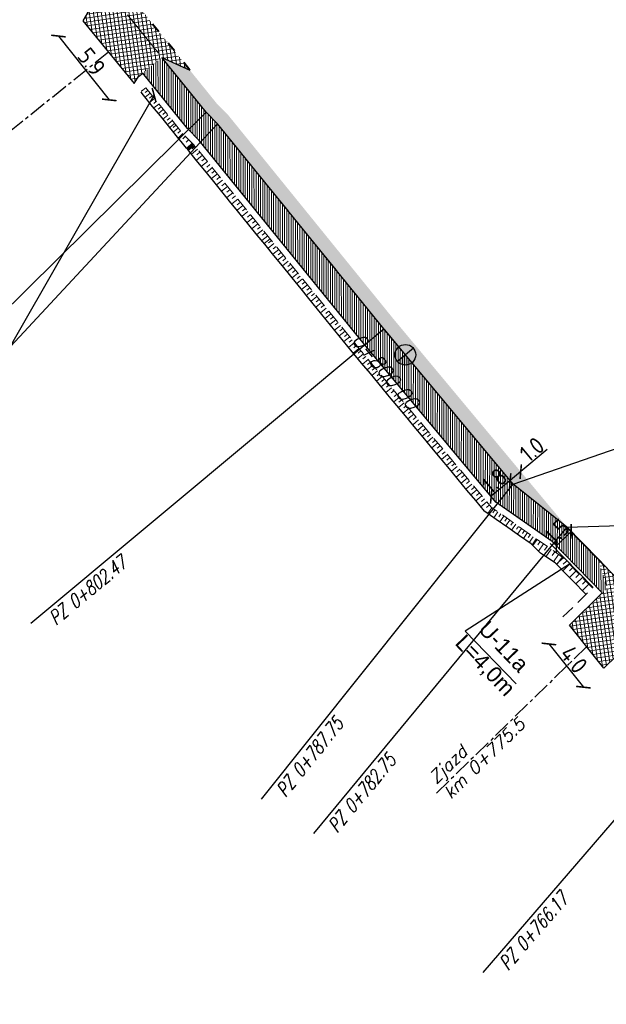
# Model space of a CAD drawing. Header units: metres. Extents: x 8431043 to 8456388, y 5766167 to 5771876.
# Tile 9 of 29: x 8433736 to 8433779, y 5770444 to 5770516. Entities that reach past the tile are written whole.
import ezdxf

# ---------------------------------------------------------------- set-up
doc = ezdxf.new("R2010")
doc.units = ezdxf.units.M
for name, pattern in [('4011', [6, 4, -2]), ('ACAD_ISO03W100', [30, 12, -18]), ('ACAD_ISO10W100', [18, 12, -3, 0, -3]), ('CENTER', [2, 1.25, -0.25, 0.25, -0.25]), ('CIĄGŁA', [0])]:
    doc.linetypes.add(name, pattern=pattern)
for name, color, linetype, lineweight in [('_OPISY', 7, 'Continuous', 25), ('brud', 255, 'CIĄGŁA', 30), ('hatch kostka', 210, 'Continuous', 9), ('kreskowanie skarp', 250, 'Continuous', 15), ('U12-a', 244, 'bariery + zagosp pasa dzielącego$0$FENCELINE2', 35), ('WYMIARY', 253, 'Continuous', 13), ('Zalacznik_3_Rowy DW837|Zalacznik_3_Rowy DW837|zdi pobocze', 250, '4011', 18), ('zdi krawężnik', 253, 'Continuous', 40), ('zdi krawężnik na trapezowy', 253, 'ACAD_ISO03W100', 40), ('zdi_obrzeze chodnikowe 8x30', 6, 'Continuous', 30)]:
    doc.layers.add(name, color=color, linetype=linetype, lineweight=lineweight)
for name, color, linetype in [('C-DROGI-SYTUACJA', 7, 'Continuous'), ('C-DROGI-SYTUACJA-ETYKIETY', 1, 'Continuous'), ('DRO_Podzespół', 7, 'Continuous'), ('S-5_opis_hektometr', 20, 'Continuous'), ('S-5_opis_pkt_geometrycznych', 20, 'Continuous'), ('S-5_opis_Zjazd_ist_L', 7, 'Continuous')]:
    doc.layers.add(name, color=color, linetype=linetype)
doc.layers.add('hatch zdi chodniki', color=7, linetype='Continuous', lineweight=0, true_color=0x8345ba)
doc.styles.add('! rom po 1.8mm', font='romans.shx', dxfattribs={"width": 0.75, "oblique": 15})
doc.styles.add('! romans poch 1.8 mm szer 1', font='romans.shx', dxfattribs={"oblique": 15, "height": 1.8})
doc.styles.add('ISOCP', font='geniso.shx')
doc.styles.add('własny_500', font='isocp.shx', dxfattribs={"width": 0.9, "height": 1.2})
doc.linetypes.add('bariery + zagosp pasa dzielącego$0$FENCELINE2', pattern='A,0.25,-0.1,[132,ltypeshp.shx,S=0.1,R=0,X=-0.1,Y=0],-0.1,1', length=1.45)
doc.dimstyles.new('kopia własny 500', dxfattribs={"dimtxt": 1.2, "dimasz": 0.8, "dimexe": 0.1795, "dimexo": 0.0625, "dimgap": 0.09, "dimtad": 3, "dimdec": 1, "dimzin": 0, "dimdsep": 46, "dimtxsty": 'własny_500', "dimblk": 'ARCHTICK', "dimcen": 0.09, "dimaunit": 2, "dimadec": 4, "dimazin": 0, "dimtfac": 1, "dimtdec": 1, "dimtofl": 0, "dimtmove": 2, "dimatfit": 3, "dimldrblk": 'ARCHTICK', "dimfxl": 1, "dimtolj": 1, "dimtzin": 0, "dimarcsym": 0})
pattern_1 = [(8.367146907, (0, 0), (-0.041581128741, 0.282708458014), []), (98.367146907, (0, 0), (-0.282708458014, -0.041581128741), [])]

# ---------------------------------------------------------------- blocks, each defined once
blk = doc.blocks.new('_ARCHTICK')
at = {"color": 0, "linetype": 'ByBlock', "const_width": 0.15}
blk.add_lwpolyline([(-0.5, -0.5), (0.5, 0.5)], dxfattribs=at)
blk = doc.blocks.new('*D61')
at = {"layer": 'Defpoints', "color": 0, "transparency": 16777216}
for p in [(8433776.22, 5770478.9), (8433775.146, 5770477.853), (8433775.449, 5770477.543)]:
    blk.add_point(p, dxfattribs=at)
at = {"layer": 'WYMIARY', "color": 0, "lineweight": -2, "transparency": 16777216}
blk.add_line((8433776.522, 5770478.59), (8433775.449, 5770477.543), dxfattribs=at)
at = {"layer": 'WYMIARY', "color": 0, "lineweight": -2, "transparency": 16777216, "xscale": 0.75, "yscale": 0.75, "zscale": 0.75}
for p, rotation in [((8433776.522, 5770478.59), 44.2914742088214), ((8433775.449, 5770477.543), 224.2914742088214)]:
    blk.add_blockref('_ARCHTICK', p, dxfattribs=dict(at, rotation=rotation))
at = {"layer": 'WYMIARY', "color": 0, "transparency": 16777216, "insert": (8433775.486, 5770478.578), "char_height": 1.25, "attachment_point": 5, "rotation": 44.29147, "style": 'ISOCP'}
blk.add_mtext('\\A1;1.5', dxfattribs=at)
blk = doc.blocks.new('*D68')
at = {"layer": 'Defpoints', "color": 0, "transparency": 16777216}
for p in [(8433772.881, 5770482.903), (8433772.088, 5770482.293), (8433772.113, 5770482.263)]:
    blk.add_point(p, dxfattribs=at)
at = {"layer": 'WYMIARY', "color": 0, "lineweight": -2, "transparency": 16777216}
for p, q in [((8433774.776, 5770484.535), (8433772.856, 5770482.934)), ((8433772.856, 5770482.934), (8433772.088, 5770482.293))]:
    blk.add_line(p, q, dxfattribs=at)
at = {"layer": 'WYMIARY', "color": 0, "lineweight": -2, "transparency": 16777216, "xscale": 0.75, "yscale": 0.75, "zscale": 0.75}
for p, rotation in [((8433772.856, 5770482.934), 39.82801655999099), ((8433772.088, 5770482.293), 219.8280165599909)]:
    blk.add_blockref('_ARCHTICK', p, dxfattribs=dict(at, rotation=rotation))
at = {"layer": 'WYMIARY', "color": 0, "transparency": 16777216, "insert": (8433773.673, 5770484.546), "char_height": 1.25, "attachment_point": 5, "rotation": 39.82802, "style": 'ISOCP'}
blk.add_mtext('\\A1;1.0', dxfattribs=at)
blk = doc.blocks.new('*D69')
at = {"layer": 'Defpoints', "color": 0, "transparency": 16777216}
for p in [(8433772.113, 5770482.263), (8433770.706, 5770481.14), (8433770.706, 5770481.14)]:
    blk.add_point(p, dxfattribs=at)
at = {"layer": 'WYMIARY', "color": 0, "lineweight": -2, "transparency": 16777216}
blk.add_line((8433772.088, 5770482.293), (8433770.706, 5770481.14), dxfattribs=at)
at = {"layer": 'WYMIARY', "color": 0, "lineweight": -2, "transparency": 16777216, "xscale": 0.75, "yscale": 0.75, "zscale": 0.75}
for p, rotation in [((8433772.088, 5770482.293), 39.82801655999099), ((8433770.706, 5770481.14), 219.8280165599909)]:
    blk.add_blockref('_ARCHTICK', p, dxfattribs=dict(at, rotation=rotation))
at = {"layer": 'WYMIARY', "color": 0, "transparency": 16777216, "insert": (8433770.939, 5770482.266), "char_height": 1.25, "attachment_point": 5, "rotation": 39.82802, "style": 'ISOCP'}
blk.add_mtext('\\A1;1.8', dxfattribs=at)
blk = doc.blocks.new('*D74')
at = {"layer": 'Defpoints', "color": 0, "transparency": 16777216}
for p in [(8434749.828, 5771876.32), (8434750.943, 5771875.576), (8432377.706, 5768319.94)]:
    blk.add_point(p, dxfattribs=at)
at = {"layer": 'WYMIARY', "color": 0, "lineweight": -2, "transparency": 16777216}
blk.add_line((8432378.821, 5768319.196), (8434750.943, 5771875.576), dxfattribs=at)
at = {"layer": 'WYMIARY', "color": 0, "lineweight": -2, "transparency": 16777216, "xscale": 0.75, "yscale": 0.75, "zscale": 0.75}
for p, rotation in [((8434750.943, 5771875.576), 56.2965312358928), ((8432378.821, 5768319.196), 236.2965312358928)]:
    blk.add_blockref('_ARCHTICK', p, dxfattribs=dict(at, rotation=rotation))
at = {"layer": 'WYMIARY', "color": 0, "transparency": 16777216, "insert": (8433564.287, 5770097.783), "char_height": 1.25, "attachment_point": 5, "rotation": 56.29653, "style": 'ISOCP'}
blk.add_mtext('\\A1;4274.9', dxfattribs=at)
blk = doc.blocks.new('*D79')
at = {"layer": 'Defpoints', "color": 0, "transparency": 16777216}
for p in [(8433744.732, 5770511.15), (8433746.186, 5770510.317), (8432489.597, 5768319.94)]:
    blk.add_point(p, dxfattribs=at)
at = {"layer": 'WYMIARY', "color": 0, "lineweight": -2, "transparency": 16777216}
blk.add_line((8432491.051, 5768319.107), (8433746.186, 5770510.317), dxfattribs=at)
at = {"layer": 'WYMIARY', "color": 0, "lineweight": -2, "transparency": 16777216, "xscale": 0.75, "yscale": 0.75, "zscale": 0.75}
for p, rotation in [((8433746.186, 5770510.317), 60.19574053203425), ((8432491.051, 5768319.107), 240.1957405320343)]:
    blk.add_blockref('_ARCHTICK', p, dxfattribs=dict(at, rotation=rotation))
at = {"layer": 'WYMIARY', "color": 0, "transparency": 16777216, "insert": (8433117.998, 5769415.068), "char_height": 1.25, "attachment_point": 5, "rotation": 60.19574, "style": 'ISOCP'}
blk.add_mtext('\\A1;2525.2', dxfattribs=at)
blk = doc.blocks.new('*U80')
at = {"layer": 'C-DROGI-SYTUACJA', "color": 1, "linetype": 'ACAD_ISO10W100', "lineweight": 13, "ltscale": 0.3}
for p, q in [((8433749.963, 5770509.073), (8433698.344, 5770573.069)), ((8433750.804, 5770508.222), (8433749.963, 5770509.073)), ((8433762.888, 5770493.325), (8433750.804, 5770508.222)), ((8433772.314, 5770482.022), (8433762.888, 5770493.325)), ((8433776.22, 5770478.9), (8433772.314, 5770482.022)), ((8433787.8, 5770467.03), (8433776.22, 5770478.9))]:
    blk.add_line(p, q, dxfattribs=at)
at = {"layer": 'C-DROGI-SYTUACJA', "color": 253, "linetype": 'ACAD_ISO03W100', "lineweight": 13, "ltscale": 0.1}
for p, q in [((8433749.963, 5770509.073), (8433749.963, 5770509.073)), ((8433749.963, 5770509.073), (8433749.963, 5770509.073)), ((8433750.804, 5770508.222), (8433750.804, 5770508.222)), ((8433750.804, 5770508.222), (8433750.804, 5770508.222)), ((8433762.888, 5770493.325), (8433762.888, 5770493.325)), ((8433762.888, 5770493.325), (8433762.888, 5770493.325)), ((8433772.314, 5770482.022), (8433772.314, 5770482.022)), ((8433772.314, 5770482.022), (8433772.314, 5770482.022)), ((8433776.22, 5770478.9), (8433776.22, 5770478.9)), ((8433776.22, 5770478.9), (8433776.22, 5770478.9))]:
    blk.add_line(p, q, dxfattribs=at)
blk = doc.blocks.new('symbol hektometru sytuacja')
at = {"layer": 'S-5_opis_hektometr'}
blk.add_hatch(color=1, dxfattribs=at).paths.add_polyline_path([(0, 0.5, 0.414214), (-0.5, 0, 0.414214), (0, -0.5)])
at = {"layer": 'S-5_opis_hektometr', "color": 1}
blk.add_lwpolyline([(0, -0.5), (0, 0.5)], dxfattribs=at)
blk.add_circle((0, 0), 0.5, dxfattribs=at)
blk = doc.blocks.new('*U81')
at = {"layer": 'S-5_opis_hektometr', "color": 1, "linetype": 'Continuous', "lineweight": -3, "xscale": 1.5, "yscale": 1.5, "zscale": 1.5, "rotation": 129.8280165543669}
blk.add_blockref('symbol hektometru sytuacja', (8433764.469, 5770491.429), dxfattribs=at)
at = {"layer": 'S-5_opis_hektometr', "color": 7, "linetype": 'Continuous', "lineweight": -3, "insert": (8433763.413, 5770490.549), "char_height": 1, "attachment_point": 2, "rotation": 309.82802, "style": '! romans poch 1.8 mm szer 1'}
blk.add_mtext('0+800.00', dxfattribs=at)
blk = doc.blocks.new('dfff')
at = {"layer": 'S-5_opis_pkt_geometrycznych', "color": 20, "linetype": 'Continuous', "lineweight": -3}
for p, q in [((8433726.237, 5770485.626), (8433749.963, 5770509.073)), ((8433728.066, 5770483.816), (8433750.804, 5770508.222)), ((8433737.215, 5770471.914), (8433762.888, 5770493.325)), ((8433754.007, 5770459.117), (8433772.314, 5770482.022)), ((8433757.796, 5770456.618), (8433776.223, 5770478.904)), ((8433770.115, 5770446.517), (8433787.8, 5770467.03))]:
    blk.add_line(p, q, dxfattribs=at)
at = {"layer": 'C-DROGI-SYTUACJA', "color": 7, "linetype": 'Continuous', "lineweight": -3}
blk.add_blockref('*U80', (0, 0), dxfattribs=at)
at = {"layer": 'C-DROGI-SYTUACJA-ETYKIETY', "color": 4, "linetype": 'Continuous', "lineweight": 35}
blk.add_blockref('*U81', (0, 0), dxfattribs=at)
at = {"layer": 'S-5_opis_pkt_geometrycznych', "color": 20, "linetype": 'Continuous', "lineweight": -3, "char_height": 1, "attachment_point": 3, "style": '! rom po 1.8mm'}
for s, insert, rotation in [('{\\C256;PZ 0+802.47}', (8433743.649, 5770476.872), 39.82802), ('{\\C256;PZ 0+787.75}', (8433759.241, 5770465.165), 51.36498), ('{\\C256;PZ 0+782.75}', (8433763.079, 5770462.517), 50.41454), ('{\\C256;PZ 0+766.17}', (8433775.633, 5770452.439), 49.23425)]:
    blk.add_mtext(s, dxfattribs=dict(at, insert=insert, rotation=rotation))
blk = doc.blocks.new('dfggg')
at = {"layer": 'S-5_opis_Zjazd_ist_L', "color": 1, "linetype": 'CENTER', "lineweight": -3}
for p, q in [((8433742.871, 5770513.436), (8433726.592, 5770500.305)), ((8433777.649, 5770470.208), (8433766.674, 5770459.501))]:
    blk.add_line(p, q, dxfattribs=at)
at = {"layer": 'S-5_opis_Zjazd_ist_L', "color": 1, "linetype": 'Continuous', "lineweight": -3, "insert": (8433766.916, 5770459.952), "char_height": 0.9, "attachment_point": 4, "rotation": 44.29147, "style": '! romans poch 1.8 mm szer 1'}
blk.add_mtext('Zjazd\\Pkm 0+775.5', dxfattribs=at)
blk = doc.blocks.new('*D89')
at = {"layer": 'Defpoints', "color": 0, "transparency": 16777216}
for p in [(8433775.344, 5770470.753), (8433777.416, 5770467.264), (8433777.852, 5770467.611)]:
    blk.add_point(p, dxfattribs=at)
at = {"layer": 'WYMIARY', "color": 0, "lineweight": -2, "transparency": 16777216}
blk.add_line((8433774.908, 5770470.405), (8433777.416, 5770467.264), dxfattribs=at)
at = {"layer": 'WYMIARY', "color": 0, "lineweight": -2, "transparency": 16777216, "xscale": 0.75, "yscale": 0.75, "zscale": 0.75}
for p, rotation in [((8433774.908, 5770470.405), 128.5993203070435), ((8433777.416, 5770467.264), 308.5993203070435)]:
    blk.add_blockref('_ARCHTICK', p, dxfattribs=dict(at, rotation=rotation))
at = {"layer": 'WYMIARY', "color": 0, "transparency": 16777216, "insert": (8433776.721, 5770469.281), "char_height": 1.25, "attachment_point": 5, "rotation": 308.59932, "style": 'ISOCP'}
blk.add_mtext('\\A1;4.0', dxfattribs=at)
blk = doc.blocks.new('*D90')
at = {"layer": 'Defpoints', "color": 0, "transparency": 16777216}
for p in [(8433739.94, 5770515.171), (8433742.927, 5770509.962), (8433743.639, 5770510.53)]:
    blk.add_point(p, dxfattribs=at)
at = {"layer": 'WYMIARY', "color": 0, "lineweight": -2, "transparency": 16777216}
blk.add_line((8433739.228, 5770514.604), (8433742.927, 5770509.962), dxfattribs=at)
at = {"layer": 'WYMIARY', "color": 0, "lineweight": -2, "transparency": 16777216, "xscale": 0.75, "yscale": 0.75, "zscale": 0.75}
for p, rotation in [((8433739.228, 5770514.604), 128.551653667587), ((8433742.927, 5770509.962), 308.551653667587)]:
    blk.add_blockref('_ARCHTICK', p, dxfattribs=dict(at, rotation=rotation))
at = {"layer": 'WYMIARY', "color": 0, "transparency": 16777216, "insert": (8433741.637, 5770512.729), "char_height": 1.25, "attachment_point": 5, "rotation": 308.55165, "style": 'ISOCP'}
blk.add_mtext('\\A1;5.9', dxfattribs=at)

msp = doc.modelspace()

# ---------------------------------------------------------------- hatches: boundary and pattern name
at = {"layer": 'hatch kostka', "linetype": 'Continuous', "lineweight": 5, "true_color": 0xfecc66}
h = msp.add_hatch(dxfattribs=at)
h.set_pattern_fill('ANSI37', color=31, scale=0.09, angle=-36.63285)
h.set_pattern_definition(pattern_1)
h.paths.add_polyline_path([(8433742.555, 5770519.85), (8433743.033, 5770517.666), (8433741.341, 5770516.301), (8433741.011, 5770515.722), (8433744.732, 5770511.15), (8433745.04, 5770511.66), (8433746.759, 5770513.046), (8433748.793, 5770512.117)])
h = msp.add_hatch(dxfattribs=at)
h.set_pattern_fill('ANSI37', color=31, scale=0.09, angle=-36.63285)
h.set_pattern_definition(pattern_1)
h.paths.add_polyline_path([(8433778.468, 5770476.595), (8433779.149, 5770474.465), (8433776.395, 5770471.778), (8433778.903, 5770468.637), (8433781.943, 5770471.602), (8433784.055, 5770470.869)])
at = {"layer": 'hatch zdi chodniki', "lineweight": 13, "transparency": 33554687}
h = msp.add_hatch(dxfattribs=at)
h.set_pattern_fill('DOTS', color=3, scale=0.13, style=0)
h.paths.add_polyline_path([(8434399.778, 5770199.497), (8434397.542, 5770199.451), (8434404.65, 5770196.076), (8434410.195, 5770192.799), (8434410.679, 5770193.675), (8434405.12, 5770196.96)])
h.paths.add_polyline_path([(8434361.004, 5770214.907), (8434358.792, 5770214.579), (8434372.966, 5770209.937), (8434379.651, 5770207.381), (8434392.527, 5770201.833), (8434391.103, 5770203.535), (8434380.028, 5770208.307), (8434373.3, 5770210.88)])
h.paths.add_polyline_path([(8434291.477, 5770237.592), (8434289.272, 5770237.22), (8434294.219, 5770235.709), (8434304.064, 5770232.504), (8434352.975, 5770216.485), (8434351.386, 5770218.057), (8434304.375, 5770233.454), (8434294.52, 5770236.663)])
h.paths.add_polyline_path([(8434266.018, 5770244.733), (8434265.639, 5770244.676), (8434266.015, 5770244.554)])
h.paths.add_polyline_path([(8434267.85, 5770245.01), (8434266.018, 5770244.733), (8434266.015, 5770244.554), (8434270.421, 5770243.126), (8434280.902, 5770239.775), (8434284.092, 5770238.801), (8434282.471, 5770240.342), (8434281.2, 5770240.73), (8434270.728, 5770244.077)])
h.paths.add_polyline_path([(8434149.083, 5770283.339), (8434146.907, 5770283.089), (8434157.392, 5770279.145), (8434183.652, 5770271.152), (8434226.176, 5770257.466), (8434259.239, 5770246.75), (8434257.644, 5770248.318), (8434226.484, 5770258.418), (8434183.951, 5770272.107), (8434157.714, 5770280.092)])
h.paths.add_polyline_path([(8434094.662, 5770300.267), (8434093.121, 5770301.888), (8434084.6, 5770304.97), (8434081.22, 5770305.98), (8434077.409, 5770307.545), (8434076.937, 5770306.658), (8434080.886, 5770305.036), (8434084.287, 5770304.02)])
h.paths.add_polyline_path([(8434101.584, 5770298.826), (8434099.363, 5770298.566), (8434102.578, 5770297.403), (8434143.622, 5770284.325), (8434142.025, 5770285.883), (8434102.9, 5770298.35)])
h.paths.add_polyline_path([(8434011.442, 5770340.526), (8434009.246, 5770340.649), (8434010.908, 5770339.677), (8434013.388, 5770338.368), (8434047.859, 5770319.647), (8434066.478, 5770310.954), (8434076.937, 5770306.658), (8434077.409, 5770307.545), (8434066.88, 5770311.87), (8434048.31, 5770320.54), (8434013.86, 5770339.25)])
h.paths.add_polyline_path([(8433944.318, 5770376.595), (8433943.2, 5770376.62), (8433960.092, 5770367.69), (8433982.782, 5770355.08), (8434001.014, 5770345.462), (8434003.204, 5770344.181), (8434001.72, 5770345.655), (8433983.02, 5770355.52), (8433960.33, 5770368.13)])
h.paths.add_polyline_path([(8433914.677, 5770392.394), (8433913.214, 5770393.847), (8433905.528, 5770398.422), (8433905.33, 5770397.958)])
h.paths.add_polyline_path([(8433921.024, 5770389.198), (8433919.05, 5770389.792), (8433925.145, 5770386.164), (8433938.994, 5770378.843), (8433938.344, 5770379.752), (8433925.39, 5770386.6)])
h.paths.add_polyline_path([(8433893.006, 5770405.515), (8433891.889, 5770405.573), (8433905.229, 5770398.018), (8433905.33, 5770397.958), (8433905.528, 5770398.422), (8433905.48, 5770398.45)])
h.paths.add_polyline_path([(8433748.793, 5770512.117), (8433746.759, 5770513.046), (8433749.963, 5770509.073), (8433750.804, 5770508.222), (8433762.888, 5770493.325), (8433772.314, 5770482.022), (8433776.22, 5770478.9), (8433763.66, 5770493.96), (8433751.55, 5770508.89), (8433750.71, 5770509.74)])
h.paths.add_polyline_path([(8433727.509, 5770538.504), (8433725.475, 5770539.433), (8433743.033, 5770517.666), (8433742.555, 5770519.85)])
h.paths.add_polyline_path([(8433643.852, 5770641.655), (8433643.086, 5770641.001), (8433643.107, 5770640.987), (8433645.761, 5770637.843), (8433649.935, 5770632.401), (8433664.242, 5770614.749), (8433677.279, 5770599.565), (8433683.772, 5770590.854), (8433698.344, 5770573.069), (8433722.133, 5770543.576), (8433721.656, 5770545.761), (8433699.12, 5770573.7), (8433684.56, 5770591.47), (8433678.06, 5770600.19), (8433665.01, 5770615.39), (8433650.72, 5770633.02), (8433646.54, 5770638.47)])
h.paths.add_polyline_path([(8433872.549, 5770415.777), (8433871.431, 5770415.767), (8433884.716, 5770409.271), (8433884.037, 5770410.16)])
h.paths.add_polyline_path([(8433866.271, 5770418.357), (8433865.628, 5770419.272), (8433817.16, 5770445.4), (8433804.671, 5770453.717), (8433807.358, 5770451.327), (8433816.902, 5770444.971)])
at = {"layer": 'hatch zdi chodniki', "lineweight": 18, "transparency": 33554687}
h = msp.add_hatch(dxfattribs=at)
h.set_pattern_fill('DOTS', color=3, scale=0.1, style=0)
h.paths.add_polyline_path([(8434399.778, 5770199.497), (8434397.542, 5770199.451), (8434404.65, 5770196.076), (8434410.195, 5770192.799), (8434410.679, 5770193.675), (8434405.12, 5770196.96)])
h.paths.add_polyline_path([(8434361.004, 5770214.907), (8434358.792, 5770214.579), (8434372.966, 5770209.937), (8434379.651, 5770207.381), (8434392.527, 5770201.833), (8434391.103, 5770203.535), (8434380.028, 5770208.307), (8434373.3, 5770210.88)])
h.paths.add_polyline_path([(8434291.477, 5770237.592), (8434289.272, 5770237.22), (8434294.219, 5770235.709), (8434304.064, 5770232.504), (8434352.975, 5770216.485), (8434351.386, 5770218.057), (8434304.375, 5770233.454), (8434294.52, 5770236.663)])
h.paths.add_polyline_path([(8434266.018, 5770244.733), (8434265.639, 5770244.676), (8434266.015, 5770244.554)])
h.paths.add_polyline_path([(8434267.85, 5770245.01), (8434266.018, 5770244.733), (8434266.015, 5770244.554), (8434270.421, 5770243.126), (8434280.902, 5770239.775), (8434284.092, 5770238.801), (8434282.471, 5770240.342), (8434281.2, 5770240.73), (8434270.728, 5770244.077)])
h.paths.add_polyline_path([(8434149.083, 5770283.339), (8434146.907, 5770283.089), (8434157.392, 5770279.145), (8434183.652, 5770271.152), (8434226.176, 5770257.466), (8434259.239, 5770246.75), (8434257.644, 5770248.318), (8434226.484, 5770258.418), (8434183.951, 5770272.107), (8434157.714, 5770280.092)])
h.paths.add_polyline_path([(8434094.662, 5770300.267), (8434093.121, 5770301.888), (8434084.6, 5770304.97), (8434081.22, 5770305.98), (8434077.409, 5770307.545), (8434076.937, 5770306.658), (8434080.886, 5770305.036), (8434084.287, 5770304.02)])
h.paths.add_polyline_path([(8434101.584, 5770298.826), (8434099.363, 5770298.566), (8434102.578, 5770297.403), (8434143.622, 5770284.325), (8434142.025, 5770285.883), (8434102.9, 5770298.35)])
h.paths.add_polyline_path([(8434011.442, 5770340.526), (8434009.246, 5770340.649), (8434010.908, 5770339.677), (8434013.388, 5770338.368), (8434047.859, 5770319.647), (8434066.478, 5770310.954), (8434076.937, 5770306.658), (8434077.409, 5770307.545), (8434066.88, 5770311.87), (8434048.31, 5770320.54), (8434013.86, 5770339.25)])
h.paths.add_polyline_path([(8433914.677, 5770392.394), (8433913.214, 5770393.847), (8433905.528, 5770398.422), (8433905.33, 5770397.958)])
h.paths.add_polyline_path([(8433921.024, 5770389.198), (8433919.05, 5770389.792), (8433925.145, 5770386.164), (8433938.994, 5770378.843), (8433938.344, 5770379.752), (8433925.39, 5770386.6)])
h.paths.add_polyline_path([(8433893.006, 5770405.515), (8433891.889, 5770405.573), (8433905.229, 5770398.018), (8433905.33, 5770397.958), (8433905.528, 5770398.422), (8433905.48, 5770398.45)])
h.paths.add_polyline_path([(8433748.793, 5770512.117), (8433746.759, 5770513.046), (8433749.963, 5770509.073), (8433750.804, 5770508.222), (8433762.888, 5770493.325), (8433772.314, 5770482.022), (8433776.22, 5770478.9), (8433763.66, 5770493.96), (8433751.55, 5770508.89), (8433750.71, 5770509.74)])
h.paths.add_polyline_path([(8433727.509, 5770538.504), (8433725.475, 5770539.433), (8433743.033, 5770517.666), (8433742.555, 5770519.85)])
h.paths.add_polyline_path([(8433643.867, 5770641.638), (8433643.102, 5770640.99), (8433643.107, 5770640.987), (8433645.761, 5770637.843), (8433649.935, 5770632.401), (8433664.242, 5770614.749), (8433677.279, 5770599.565), (8433683.772, 5770590.854), (8433698.344, 5770573.069), (8433722.133, 5770543.576), (8433721.656, 5770545.761), (8433699.12, 5770573.7), (8433684.56, 5770591.47), (8433678.06, 5770600.19), (8433665.01, 5770615.39), (8433650.72, 5770633.02), (8433646.54, 5770638.47)])
h.paths.add_polyline_path([(8433974.8, 5770359.516), (8433975.043, 5770359.953), (8433960.33, 5770368.13), (8433944.318, 5770376.595), (8433943.2, 5770376.62), (8433960.092, 5770367.69)])
h.paths.add_polyline_path([(8433872.549, 5770415.777), (8433871.431, 5770415.767), (8433884.716, 5770409.271), (8433884.037, 5770410.16)])
h.paths.add_polyline_path([(8433866.271, 5770418.357), (8433865.628, 5770419.272), (8433817.16, 5770445.4), (8433804.671, 5770453.717), (8433807.358, 5770451.327), (8433816.902, 5770444.971)])
at = {"layer": 'hatch zdi chodniki', "lineweight": 5}
h = msp.add_hatch(dxfattribs=at)
h.set_pattern_fill('ANSI31', color=256, scale=0.05, angle=45, style=0)
h.paths.add_polyline_path([(8433746.759, 5770513.046), (8433745.357, 5770511.916), (8433748.619, 5770507.872), (8433749.462, 5770507.02), (8433756.519, 5770498.32), (8433757.409, 5770500.08), (8433750.804, 5770508.222), (8433749.963, 5770509.073)])
h.paths.add_polyline_path([(8433720.732, 5770542.446), (8433722.133, 5770543.576), (8433698.344, 5770573.069), (8433683.772, 5770590.854), (8433679.311, 5770596.839), (8433677.795, 5770595.86), (8433682.353, 5770589.745), (8433696.947, 5770571.934)])
h.paths.add_polyline_path([(8433725.475, 5770539.433), (8433724.074, 5770538.303), (8433741.632, 5770516.535), (8433743.033, 5770517.666)])
h = msp.add_hatch(dxfattribs=at)
h.set_pattern_fill('ANSI31', color=256, scale=0.05, angle=45, style=0)
h.paths.add_polyline_path([(8433891.889, 5770405.573), (8433891.002, 5770404.006), (8433904.325, 5770396.461), (8433904.616, 5770396.288), (8433905.33, 5770397.958), (8433905.229, 5770398.018)])
h.paths.add_polyline_path([(8433804.438, 5770453.521), (8433802.868, 5770453.716), (8433802.605, 5770453.321), (8433803.88, 5770452.48)])
h.paths.add_polyline_path([(8433778.791, 5770474.116), (8433779.149, 5770474.465), (8433778.468, 5770476.595), (8433776.22, 5770478.9), (8433772.314, 5770482.022), (8433762.888, 5770493.325), (8433757.409, 5770500.08), (8433756.519, 5770498.32), (8433761.497, 5770492.181), (8433771.053, 5770480.724), (8433775.146, 5770477.853)])
h.paths.add_polyline_path([(8433781.943, 5770471.602), (8433781.585, 5770471.253), (8433786.772, 5770465.936), (8433797.481, 5770456.703), (8433797.99, 5770456.364), (8433800.344, 5770454.812), (8433800.614, 5770455.217), (8433799.504, 5770457.158), (8433798.822, 5770457.612), (8433798.39, 5770457.9), (8433787.8, 5770467.03), (8433784.055, 5770470.869)])
h.paths.add_polyline_path([(8433865.559, 5770417.037), (8433866.271, 5770418.357), (8433816.902, 5770444.971), (8433807.358, 5770451.327), (8433804.671, 5770453.717), (8433803.951, 5770452.401), (8433806.464, 5770450.12), (8433816.129, 5770443.684)])
h.paths.add_polyline_path([(8433871.431, 5770415.767), (8433870.698, 5770414.267), (8433873.575, 5770412.715), (8433883.925, 5770407.654), (8433884.716, 5770409.271)])

# ---------------------------------------------------------------- linework, layer by layer
at = {"flags": 128}
for points in [[(8433776.22, 5770478.9), (8433786.276, 5770479.221), (8433805.523, 5770497.748)], [(8433772.314, 5770482.022), (8433781.902, 5770485.334), (8433793.878, 5770497.226)], [(8433776.47, 5770476.252), (8433768.815, 5770471.34), (8433772.515, 5770467.5)]]:
    msp.add_lwpolyline(points, dxfattribs=at)
at = {"layer": 'DRO_Podzespół'}
msp.add_lwpolyline([(8433777.608, 5770474.009), (8433777.468, 5770474.152), (8433776.77, 5770474.868), (8433776.071, 5770475.584), (8433775.547, 5770476.122), (8433775.444, 5770476.223), (8433775.369, 5770476.296), (8433774.51, 5770476.855), (8433774.285, 5770477.012), (8433773.618, 5770477.681), (8433772.768, 5770478.274), (8433771.917, 5770478.867), (8433771.067, 5770479.459), (8433770.234, 5770480.041), (8433770.221, 5770480.056), (8433769.583, 5770480.826), (8433768.944, 5770481.595), (8433768.306, 5770482.365), (8433767.667, 5770483.135), (8433767.029, 5770483.905), (8433766.391, 5770484.674), (8433765.752, 5770485.444), (8433765.114, 5770486.214), (8433764.475, 5770486.983), (8433763.837, 5770487.753), (8433763.443, 5770488.228), (8433763.198, 5770488.522), (8433762.558, 5770489.291), (8433761.918, 5770490.059), (8433761.278, 5770490.828), (8433760.715, 5770491.504), (8433760.606, 5770491.638), (8433759.975, 5770492.413), (8433759.343, 5770493.188), (8433758.711, 5770493.963), (8433758.079, 5770494.738), (8433757.448, 5770495.513), (8433756.882, 5770496.221), (8433756.223, 5770497.03), (8433755.526, 5770497.887), (8433754.907, 5770498.647), (8433754.335, 5770499.351), (8433754.231, 5770499.478), (8433753.694, 5770500.139), (8433753.083, 5770500.888), (8433752.451, 5770501.666), (8433752.166, 5770502.016), (8433751.78, 5770502.49), (8433751.41, 5770502.944), (8433751.123, 5770503.297), (8433750.521, 5770504.037), (8433749.883, 5770504.821), (8433749.255, 5770505.592), (8433748.639, 5770506.352), (8433748.621, 5770506.38), (8433748.553, 5770506.459), (8433748.156, 5770506.943), (8433747.998, 5770507.137), (8433747.327, 5770507.961), (8433746.642, 5770508.803), (8433746.081, 5770509.492), (8433745.419, 5770510.306), (8433745.234, 5770510.533)], dxfattribs=at)
at = {"layer": 'kreskowanie skarp'}
for p, q in [((8433745.579, 5770510.845), (8433745.274, 5770510.599)), ((8433745.737, 5770510.649), (8433745.541, 5770510.491)), ((8433745.895, 5770510.453), (8433745.535, 5770510.163)), ((8433746.213, 5770510.059), (8433745.855, 5770509.77)), ((8433746.054, 5770510.257), (8433745.856, 5770510.097)), ((8433746.373, 5770509.861), (8433746.174, 5770509.7)), ((8433746.534, 5770509.661), (8433746.177, 5770509.374)), ((8433746.695, 5770509.461), (8433746.494, 5770509.299)), ((8433746.857, 5770509.26), (8433746.503, 5770508.974)), ((8433747.02, 5770509.059), (8433746.817, 5770508.895)), ((8433747.183, 5770508.856), (8433746.83, 5770508.571)), ((8433747.347, 5770508.653), (8433747.143, 5770508.488)), ((8433747.512, 5770508.448), (8433747.161, 5770508.165)), ((8433747.314, 5770507.851), (8433747.314, 5770507.851)), ((8433747.327, 5770507.961), (8433747.677, 5770508.243)), ((8433747.775, 5770508.123), (8433747.569, 5770507.957)), ((8433747.94, 5770507.917), (8433747.592, 5770507.636)), ((8433748.106, 5770507.712), (8433747.902, 5770507.548)), ((8433748.273, 5770507.511), (8433747.952, 5770507.193)), ((8433748.459, 5770507.323), (8433748.266, 5770507.132)), ((8433748.706, 5770507.073), (8433748.512, 5770506.882)), ((8433748.26, 5770506.743), (8433748.262, 5770506.746)), ((8433748.568, 5770506.442), (8433748.952, 5770506.823)), ((8433748.953, 5770506.823), (8433748.575, 5770506.45)), ((8433749.008, 5770506.768), (8433748.618, 5770506.383)), ((8433748.666, 5770506.319), (8433749.062, 5770506.71)), ((8433749.063, 5770506.712), (8433748.67, 5770506.323)), ((8433749.116, 5770506.652), (8433748.686, 5770506.304)), ((8433749.343, 5770506.372), (8433748.908, 5770506.019)), ((8433749.166, 5770506.59), (8433748.948, 5770506.413)), ((8433749.7, 5770505.933), (8433749.265, 5770505.58)), ((8433749.521, 5770506.153), (8433749.301, 5770505.974)), ((8433749.879, 5770505.711), (8433749.657, 5770505.531)), ((8433750.06, 5770505.489), (8433749.626, 5770505.137)), ((8433750.423, 5770505.041), (8433749.99, 5770504.69)), ((8433750.241, 5770505.265), (8433750.017, 5770505.083)), ((8433750.789, 5770504.589), (8433750.357, 5770504.239)), ((8433750.606, 5770504.816), (8433750.379, 5770504.632)), ((8433750.974, 5770504.362), (8433750.745, 5770504.177)), ((8433751.159, 5770504.134), (8433750.727, 5770503.784)), ((8433751.532, 5770503.674), (8433751.101, 5770503.325)), ((8433751.345, 5770503.904), (8433751.115, 5770503.718)), ((8433751.907, 5770503.211), (8433751.477, 5770502.862)), ((8433751.719, 5770503.443), (8433751.487, 5770503.255)), ((8433752.096, 5770502.979), (8433751.865, 5770502.792)), ((8433752.282, 5770502.748), (8433751.853, 5770502.4)), ((8433752.651, 5770502.294), (8433752.223, 5770501.946)), ((8433752.468, 5770502.52), (8433752.241, 5770502.336)), ((8433752.834, 5770502.068), (8433752.61, 5770501.887)), ((8433753.016, 5770501.844), (8433752.588, 5770501.497)), ((8433753.378, 5770501.398), (8433752.951, 5770501.051)), ((8433753.197, 5770501.621), (8433752.974, 5770501.44)), ((8433753.737, 5770500.955), (8433753.311, 5770500.609)), ((8433753.558, 5770501.176), (8433753.337, 5770500.996)), ((8433753.916, 5770500.734), (8433753.697, 5770500.556)), ((8433754.095, 5770500.514), (8433753.669, 5770500.169)), ((8433754.449, 5770500.077), (8433754.024, 5770499.732)), ((8433754.272, 5770500.295), (8433754.054, 5770500.118)), ((8433754.201, 5770499.515), (8433754.626, 5770499.86)), ((8433754.241, 5770499.448), (8433754.241, 5770499.449)), ((8433754.898, 5770499.523), (8433754.474, 5770499.179)), ((8433754.723, 5770499.74), (8433754.506, 5770499.564)), ((8433755.074, 5770499.307), (8433754.858, 5770499.132)), ((8433755.249, 5770499.091), (8433754.826, 5770498.748)), ((8433755.599, 5770498.66), (8433755.168, 5770498.31)), ((8433755.424, 5770498.875), (8433755.209, 5770498.7)), ((8433755.948, 5770498.229), (8433755.526, 5770497.887)), ((8433755.774, 5770498.444), (8433755.559, 5770498.27)), ((8433756.296, 5770497.8), (8433755.875, 5770497.458)), ((8433756.122, 5770498.014), (8433755.908, 5770497.84)), ((8433756.644, 5770497.371), (8433756.223, 5770497.03)), ((8433756.47, 5770497.586), (8433756.256, 5770497.412)), ((8433756.817, 5770497.158), (8433756.604, 5770496.984)), ((8433756.99, 5770496.944), (8433756.571, 5770496.604)), ((8433757.336, 5770496.518), (8433756.911, 5770496.172)), ((8433757.164, 5770496.731), (8433756.95, 5770496.558)), ((8433757.681, 5770496.092), (8433757.257, 5770495.748)), ((8433757.509, 5770496.305), (8433757.296, 5770496.132)), ((8433758.026, 5770495.668), (8433757.602, 5770495.324)), ((8433757.854, 5770495.88), (8433757.642, 5770495.708)), ((8433758.369, 5770495.244), (8433757.946, 5770494.901)), ((8433758.198, 5770495.456), (8433757.986, 5770495.284)), ((8433758.541, 5770495.033), (8433758.33, 5770494.862)), ((8433758.712, 5770494.822), (8433758.29, 5770494.48)), ((8433759.054, 5770494.4), (8433758.633, 5770494.059)), ((8433758.883, 5770494.611), (8433758.672, 5770494.44)), ((8433759.224, 5770494.19), (8433759.014, 5770494.019)), ((8433759.395, 5770493.98), (8433758.975, 5770493.639)), ((8433759.735, 5770493.56), (8433759.316, 5770493.22)), ((8433759.565, 5770493.77), (8433759.355, 5770493.6)), ((8433760.075, 5770493.142), (8433759.657, 5770492.803)), ((8433759.905, 5770493.351), (8433759.696, 5770493.181)), ((8433760.244, 5770492.933), (8433760.036, 5770492.763)), ((8433760.413, 5770492.724), (8433759.997, 5770492.386)), ((8433760.751, 5770492.307), (8433760.335, 5770491.97)), ((8433760.583, 5770492.516), (8433760.374, 5770492.347)), ((8433760.92, 5770492.099), (8433760.712, 5770491.931)), ((8433760.673, 5770491.555), (8433760.674, 5770491.555)), ((8433761.089, 5770491.892), (8433760.674, 5770491.555)), ((8433760.727, 5770491.49), (8433761.138, 5770491.832)), ((8433760.776, 5770491.43), (8433760.777, 5770491.431)), ((8433761.408, 5770491.508), (8433760.997, 5770491.166)), ((8433761.237, 5770491.713), (8433761.031, 5770491.542)), ((8433761.579, 5770491.303), (8433761.374, 5770491.132)), ((8433761.75, 5770491.098), (8433761.339, 5770490.755)), ((8433762.093, 5770490.686), (8433761.682, 5770490.343)), ((8433761.922, 5770490.892), (8433761.716, 5770490.721)), ((8433762.436, 5770490.275), (8433762.025, 5770489.932)), ((8433762.265, 5770490.481), (8433762.059, 5770490.309)), ((8433762.608, 5770490.069), (8433762.402, 5770489.898)), ((8433762.78, 5770489.863), (8433762.368, 5770489.52)), ((8433763.123, 5770489.451), (8433762.711, 5770489.108)), ((8433762.951, 5770489.657), (8433762.745, 5770489.486)), ((8433763.295, 5770489.245), (8433763.089, 5770489.073)), ((8433763.467, 5770489.039), (8433763.054, 5770488.695)), ((8433763.639, 5770488.833), (8433763.433, 5770488.661)), ((8433763.861, 5770488.567), (8433763.654, 5770488.395)), ((8433763.398, 5770488.282), (8433763.398, 5770488.282)), ((8433764.033, 5770488.361), (8433763.619, 5770488.016)), ((8433764.378, 5770487.947), (8433763.963, 5770487.601)), ((8433764.205, 5770488.154), (8433763.998, 5770487.981)), ((8433764.551, 5770487.739), (8433764.343, 5770487.566)), ((8433764.724, 5770487.532), (8433764.308, 5770487.185)), ((8433765.071, 5770487.116), (8433764.654, 5770486.768)), ((8433764.898, 5770487.324), (8433764.689, 5770487.15)), ((8433765.419, 5770486.698), (8433765.001, 5770486.35)), ((8433765.245, 5770486.907), (8433765.036, 5770486.733)), ((8433765.594, 5770486.489), (8433765.384, 5770486.315)), ((8433765.768, 5770486.28), (8433765.349, 5770485.93)), ((8433766.118, 5770485.86), (8433765.698, 5770485.51)), ((8433765.943, 5770486.07), (8433765.733, 5770485.895)), ((8433766.293, 5770485.65), (8433766.083, 5770485.475)), ((8433766.469, 5770485.44), (8433766.047, 5770485.088)), ((8433766.821, 5770485.018), (8433766.398, 5770484.665)), ((8433766.645, 5770485.229), (8433766.434, 5770485.053)), ((8433767.173, 5770484.595), (8433766.75, 5770484.241)), ((8433766.997, 5770484.807), (8433766.785, 5770484.63)), ((8433767.527, 5770484.171), (8433767.102, 5770483.816)), ((8433767.35, 5770484.383), (8433767.138, 5770484.206)), ((8433767.882, 5770483.745), (8433767.456, 5770483.39)), ((8433767.704, 5770483.958), (8433767.492, 5770483.781)), ((8433768.06, 5770483.532), (8433767.846, 5770483.354)), ((8433768.238, 5770483.319), (8433767.81, 5770482.963)), ((8433768.594, 5770482.891), (8433768.166, 5770482.534)), ((8433768.416, 5770483.105), (8433768.202, 5770482.927)), ((8433768.952, 5770482.463), (8433768.522, 5770482.104)), ((8433768.773, 5770482.677), (8433768.558, 5770482.498)), ((8433769.31, 5770482.033), (8433768.88, 5770481.673)), ((8433769.131, 5770482.248), (8433768.916, 5770482.068)), ((8433769.67, 5770481.601), (8433769.238, 5770481.241)), ((8433769.49, 5770481.817), (8433769.274, 5770481.637)), ((8433769.85, 5770481.385), (8433769.634, 5770481.205)), ((8433770.03, 5770481.169), (8433769.597, 5770480.808)), ((8433770.392, 5770480.736), (8433769.958, 5770480.373)), ((8433770.211, 5770480.953), (8433769.994, 5770480.772)), ((8433770.573, 5770480.519), (8433770.356, 5770480.337)), ((8433770.766, 5770480.314), (8433770.463, 5770479.881)), ((8433770.983, 5770480.162), (8433770.831, 5770479.946)), ((8433771.199, 5770480.01), (8433770.896, 5770479.579)), ((8433771.415, 5770479.859), (8433771.264, 5770479.643)), ((8433771.631, 5770479.708), (8433771.329, 5770479.277)), ((8433771.846, 5770479.557), (8433771.695, 5770479.342)), ((8433772.061, 5770479.406), (8433771.76, 5770478.976)), ((8433772.276, 5770479.255), (8433772.126, 5770479.041)), ((8433772.491, 5770479.105), (8433772.19, 5770478.676)), ((8433772.705, 5770478.954), (8433772.555, 5770478.741)), ((8433772.919, 5770478.804), (8433772.619, 5770478.377)), ((8433773.132, 5770478.655), (8433772.983, 5770478.441)), ((8433773.345, 5770478.505), (8433773.047, 5770478.079)), ((8433773.558, 5770478.356), (8433773.409, 5770478.143)), ((8433773.771, 5770478.206), (8433773.473, 5770477.782)), ((8433773.677, 5770477.621), (8433773.979, 5770478.051)), ((8433774.052, 5770478.009), (8433773.738, 5770477.561)), ((8433774.277, 5770477.852), (8433774.106, 5770477.608)), ((8433774.521, 5770477.681), (8433774.148, 5770477.149)), ((8433774.786, 5770477.494), (8433774.59, 5770477.215)), ((8433775.066, 5770477.298), (8433774.678, 5770476.745)), ((8433775.342, 5770477.104), (8433775.152, 5770476.833)), ((8433775.614, 5770476.914), (8433775.239, 5770476.381)), ((8433775.942, 5770476.679), (8433775.459, 5770476.208)), ((8433775.493, 5770476.175), (8433775.88, 5770476.726)), ((8433776.177, 5770476.438), (8433775.937, 5770476.203)), ((8433776.412, 5770476.197), (8433775.931, 5770475.728)), ((8433776.881, 5770475.716), (8433776.4, 5770475.247)), ((8433776.646, 5770475.957), (8433776.406, 5770475.722)), ((8433777.351, 5770475.235), (8433776.869, 5770474.766)), ((8433777.116, 5770475.476), (8433776.875, 5770475.241)), ((8433777.585, 5770474.995), (8433777.345, 5770474.76)), ((8433777.82, 5770474.754), (8433777.339, 5770474.285))]:
    msp.add_line(p, q, dxfattribs=at)
at = {"layer": 'kreskowanie skarp', "flags": 128}
msp.add_lwpolyline([(8433744.732, 5770511.15), (8433745.04, 5770511.66)], dxfattribs=at)
at = {"layer": 'U12-a', "color": 5, "ltscale": 1.35, "flags": 128}
msp.add_lwpolyline([(8433778.125, 5770474.513), (8433775.003, 5770477.713)], dxfattribs=at)
at = {"layer": 'Zalacznik_3_Rowy DW837|Zalacznik_3_Rowy DW837|zdi pobocze', "ltscale": 0.25, "flags": 128}
msp.add_lwpolyline([(8433775.925, 5770472.367), (8433778.089, 5770474.478), (8433775.927, 5770476.694), (8433770.711, 5770480.353), (8433761.111, 5770491.864), (8433749.089, 5770506.685), (8433748.246, 5770507.539), (8433745.49, 5770510.955), (8433745.234, 5770510.533)], dxfattribs=at)
at = {"layer": 'zdi krawężnik', "color": 19, "ltscale": 0.5, "true_color": 0x64211f, "flags": 128}
msp.add_lwpolyline([(8433778.468, 5770476.595), (8433776.22, 5770478.9)], dxfattribs=at)
at = {"layer": 'zdi krawężnik na trapezowy', "color": 19, "ltscale": 0.06, "true_color": 0x64211f, "flags": 128}
for points in [[(8433748.793, 5770512.117), (8433742.555, 5770519.85)], [(8433784.055, 5770470.869), (8433778.468, 5770476.595)]]:
    msp.add_lwpolyline(points, dxfattribs=at)
at = {"layer": 'zdi_obrzeze chodnikowe 8x30', "flags": 128}
for points in [[(8433741.632, 5770516.535), (8433741.341, 5770516.301), (8433741.011, 5770515.722), (8433744.732, 5770511.15), (8433745.04, 5770511.66), (8433745.357, 5770511.916)], [(8433776.22, 5770478.9), (8433776.22, 5770478.9), (8433772.314, 5770482.022), (8433762.888, 5770493.325), (8433750.804, 5770508.222), (8433749.963, 5770509.073), (8433746.759, 5770513.046)], [(8433746.759, 5770513.046), (8433748.793, 5770512.117)], [(8433775.146, 5770477.853), (8433771.053, 5770480.724), (8433761.497, 5770492.181), (8433749.462, 5770507.02), (8433748.619, 5770507.872), (8433745.357, 5770511.916)], [(8433778.791, 5770474.116), (8433775.146, 5770477.853)], [(8433781.585, 5770471.253), (8433778.903, 5770468.637), (8433776.395, 5770471.778), (8433778.791, 5770474.116)]]:
    msp.add_lwpolyline(points, dxfattribs=at)

# ---------------------------------------------------------------- block references
at = {"layer": 'brud', "color": 4, "lineweight": 35}
msp.add_blockref('dfff', (0, 0), dxfattribs=at)
at = {"layer": 'C-DROGI-SYTUACJA-ETYKIETY'}
msp.add_blockref('dfggg', (0, 0), dxfattribs=at)

# ---------------------------------------------------------------- texts
at = {"layer": '_OPISY', "linetype": 'Continuous', "insert": (8433767.851, 5770470.264), "char_height": 1.15, "width": 39.94755, "attachment_point": 7, "rotation": 313.70869, "style": 'ISOCP'}
msp.add_mtext('{\\fArial|b0|i0|c238|p34; U-11a\\PL=4,0m}', dxfattribs=at)

# ---------------------------------------------------------------- dimensions: what is measured, and where the dimension line sits
at = {"layer": 'WYMIARY', "color": 5}
for p1, p2, distance, picture, middle in [((8432377.706, 5768319.94), (8434749.828, 5771876.32), -1.34, '*D74', (8433564.287, 5770097.783)), ((8433739.94, 5770515.171), (8433743.639, 5770510.53), -0.911, '*D90', (8433741.637, 5770512.729)), ((8432489.597, 5768319.94), (8433744.732, 5770511.15), -1.676, '*D79', (8433117.998, 5769415.068)), ((8433775.344, 5770470.753), (8433777.852, 5770467.611), -0.557, '*D89', (8433776.721, 5770469.281))]:
    dim = msp.add_aligned_dim(p1=p1, p2=p2, distance=distance, dimstyle='kopia własny 500', override={"dimtxt": 1.25, "dimasz": 0.75, "dimtxsty": 'ISOCP', "dimse1": 1, "dimse2": 1, "dimtmove": 1}, dxfattribs=at)
    dim.commit()
    dim.dimension.update_dxf_attribs({"geometry": picture, "text_midpoint": middle})
for base, p1, p2, angle, picture, middle in [((8433772.088, 5770482.293), (8433772.881, 5770482.903), (8433772.113, 5770482.263), 219.82802, '*D68', (8433774.282, 5770483.816)), ((8433775.449, 5770477.543), (8433776.22, 5770478.9), (8433775.146, 5770477.853), 224.29147, '*D61', (8433775.985, 5770478.067))]:
    dim = msp.add_linear_dim(base=base, p1=p1, p2=p2, angle=angle, dimstyle='kopia własny 500', override={"dimtxt": 1.25, "dimasz": 0.75, "dimtxsty": 'ISOCP', "dimse1": 1, "dimse2": 1, "dimtmove": 1}, dxfattribs=at)
    dim.commit()
    dim.dimension.update_dxf_attribs({"geometry": picture, "text_midpoint": middle, "dimtype": 161})
dim = msp.add_linear_dim(base=(8433770.706, 5770481.14), p1=(8433772.113, 5770482.263), p2=(8433770.706, 5770481.14), angle=39.82802, dimstyle='kopia własny 500', override={"dimtxt": 1.25, "dimasz": 0.75, "dimtxsty": 'ISOCP', "dimse1": 1, "dimse2": 1, "dimtmove": 1}, dxfattribs=at)
dim.commit()
dim.dimension.update_dxf_attribs({"geometry": '*D69', "text_midpoint": (8433770.939, 5770482.266)})

doc.saveas('drawing.dxf')
